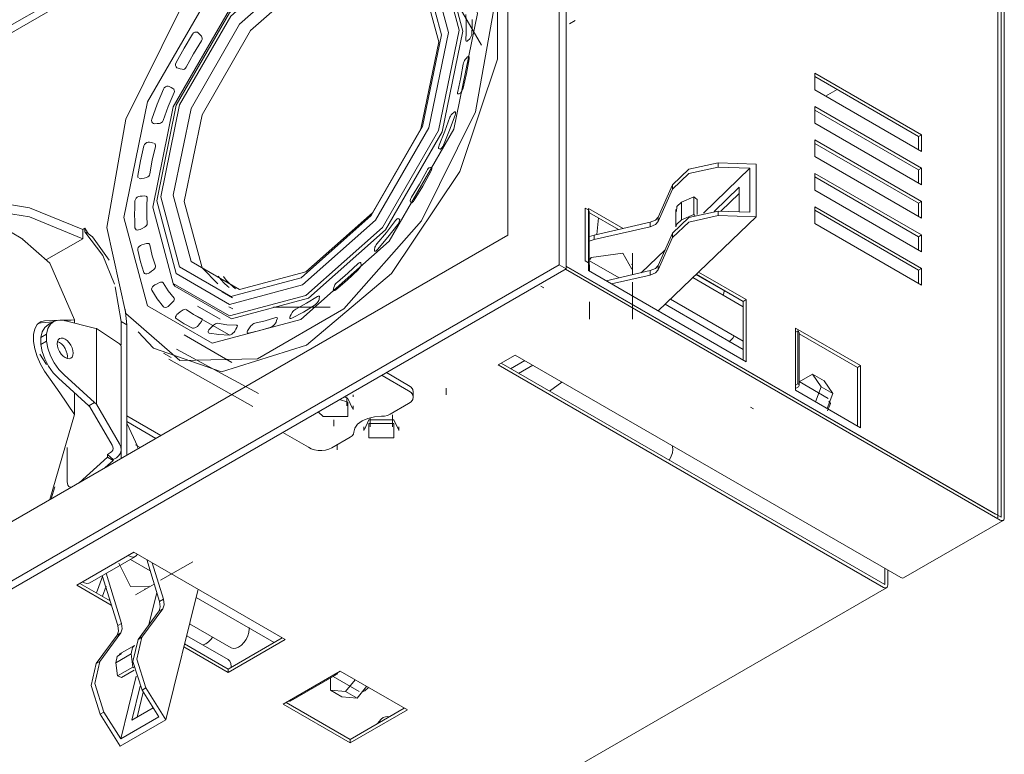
# Model space of a CAD drawing. Header units: millimetres. Extents: x -6861 to -4752, y -1287 to 6892.
# Tile 9 of 12: x -5496 to -5313, y -1169 to -1033. Entities that reach past the tile are written whole.
import ezdxf

# ---------------------------------------------------------------- set-up
doc = ezdxf.new("R2010")
doc.units = ezdxf.units.MM
doc.layers.add('E-LITE-EQPM', color=7, linetype='Continuous', lineweight=20)

# ---------------------------------------------------------------- blocks, each defined once
blk = doc.blocks.new('MINI COLIN-3 - 00-656166-00 Isometrico PDF')
at = {"layer": 'E-LITE-EQPM', "color": 253, "lineweight": 9, "true_color": 0xaaaaaa}
for p, q in [((-6818.92, -1078.55), (-6818.92, -964.24)), ((-6817.64, -964.97), (-6817.64, -1079.28)), ((-7101.9, -1138.64), (-6828.46, -980.77)), ((-6828.46, -980.77), (-6828.46, -1073.03)), ((-6857.91, -999.24), (-7100.63, -1139.37)), ((-6833.33, -1037.76), (-6838.62, -1028.65)), ((-6737.54, -1125.46), (-6737.54, -1028.29)), ((-6736.89, -1028.37), (-6736.89, -1078.08)), ((-6736.32, -1078.63), (-6736.32, -1028.95)), ((-6815.96, -1033.18), (-6817.02, -1033.8)), ((-6751.7, -1054.36), (-6771.5, -1042.93)), ((-6771.5, -1042.93), (-6771.5, -1046.03)), ((-6771.5, -1043.58), (-6752.27, -1054.69)), ((-6771.5, -1046.03), (-6751.7, -1057.46)), ((-6767.36, -1045.97), (-6769.49, -1047.19)), ((-6751.7, -1060.57), (-6771.5, -1049.13)), ((-6771.5, -1049.13), (-6771.5, -1052.24)), ((-6771.5, -1049.79), (-6752.27, -1060.89)), ((-6771.5, -1052.24), (-6751.7, -1063.67)), ((-6751.7, -1066.77), (-6771.5, -1055.34)), ((-6771.5, -1055.34), (-6771.5, -1058.44)), ((-6771.5, -1055.99), (-6752.27, -1067.1)), ((-6752.27, -1054.69), (-6751.7, -1054.36)), ((-6752.27, -1054.69), (-6752.27, -1057.14)), ((-6751.7, -1057.46), (-6751.7, -1054.36)), ((-6789.39, -1060.4), (-6789.39, -1059.59)), ((-6782.39, -1059.81), (-6789.39, -1059.59)), ((-6771.5, -1058.44), (-6751.7, -1069.87)), ((-6783.52, -1060.59), (-6792.17, -1068.91)), ((-6783.52, -1060.59), (-6789.39, -1060.4)), ((-6783.52, -1068.76), (-6783.52, -1060.59)), ((-6782.39, -1059.81), (-6782.39, -1069.61)), ((-6751.7, -1072.98), (-6771.5, -1061.55)), ((-6771.5, -1061.55), (-6771.5, -1064.65)), ((-6752.27, -1060.89), (-6751.7, -1060.57)), ((-6752.27, -1060.89), (-6752.27, -1063.34)), ((-6751.7, -1063.67), (-6751.7, -1060.57)), ((-6918.47, -1073.74), (-6936.73, -1062.91)), ((-6771.5, -1062.2), (-6752.27, -1073.3)), ((-6797.91, -1063.64), (-6800.54, -1069.65)), ((-6797.91, -1064.45), (-6800.54, -1070.46)), ((-6797.91, -1064.45), (-6797.91, -1063.64)), ((-6790.19, -1068.63), (-6785.5, -1064.13)), ((-6785.5, -1064.13), (-6785.5, -1068.69)), ((-6771.5, -1064.65), (-6751.7, -1076.08)), ((-6895.87, -1065.73), (-6895.66, -1065.75)), ((-6796.21, -1066.91), (-6793.94, -1065.92)), ((-6796.21, -1066.91), (-6796.21, -1070.18)), ((-6793.94, -1065.92), (-6793.3, -1066.41)), ((-6793.94, -1065.92), (-6793.94, -1069.19)), ((-6793.3, -1066.41), (-6793.3, -1069.17)), ((-6785.5, -1065.25), (-6788.94, -1068.56)), ((-6752.27, -1067.1), (-6751.7, -1066.77)), ((-6751.7, -1069.87), (-6751.7, -1066.77)), ((-6814.08, -1077.8), (-6814.08, -1068)), ((-6814.08, -1068), (-6813.51, -1068.33)), ((-6813.51, -1068.07), (-6813.51, -1079.6)), ((-6807.08, -1071.79), (-6813.51, -1068.07)), ((-6813.51, -1078.13), (-6813.51, -1068.33)), ((-6813.33, -1078.45), (-6813.33, -1068.66)), ((-6797.26, -1068.23), (-6797.26, -1071.49)), ((-6789.39, -1068.57), (-6783.52, -1068.76)), ((-6789.39, -1069.38), (-6789.39, -1068.57)), ((-6751.7, -1079.18), (-6771.5, -1067.75)), ((-6771.5, -1067.75), (-6771.5, -1070.85)), ((-6771.5, -1068.4), (-6752.27, -1079.51)), ((-6752.27, -1067.1), (-6752.27, -1069.55)), ((-6813.27, -1068.86), (-6807.89, -1071.97)), ((-6802.01, -1070.62), (-6812.41, -1073.01)), ((-6811.63, -1069.79), (-6811.94, -1072.92)), ((-6802.01, -1071.44), (-6802.01, -1070.62)), ((-6800.56, -1087.07), (-6782.39, -1069.61)), ((-6800.54, -1070.46), (-6800.54, -1069.65)), ((-6793.94, -1069.19), (-6796.21, -1070.18)), ((-6793.74, -1069.34), (-6793.94, -1069.19)), ((-6782.39, -1069.61), (-6789.39, -1069.38)), ((-6907.32, -1071.94), (-6906.92, -1071.71)), ((-6907.32, -1071.94), (-6907.32, -1073.67)), ((-6906.92, -1071.71), (-6906.35, -1072.71)), ((-6906.92, -1072.37), (-6906.92, -1071.71)), ((-6906.35, -1072.71), (-6906.92, -1072.37)), ((-6802.01, -1071.44), (-6812.41, -1073.83)), ((-6771.5, -1070.85), (-6751.7, -1082.28)), ((-6828.46, -1073.03), (-7101.9, -1230.9)), ((-6907.32, -1073.67), (-6914.06, -1077.56)), ((-6905.51, -1073.34), (-6902.4, -1077.65)), ((-6812.41, -1073.83), (-6813.34, -1074.13)), ((-6812.41, -1073.01), (-6813.3, -1073.28)), ((-6812.41, -1073.83), (-6812.41, -1073.01)), ((-6800.54, -1078.63), (-6797.91, -1072.62)), ((-6797.91, -1073.43), (-6800.54, -1079.45)), ((-6797.91, -1073.43), (-6797.91, -1072.62)), ((-6752.27, -1073.3), (-6751.7, -1072.98)), ((-6752.27, -1073.3), (-6752.27, -1075.75)), ((-6751.7, -1076.08), (-6751.7, -1072.98)), ((-6799.26, -1075.72), (-6803.71, -1079.99)), ((-6813.51, -1078.13), (-6814.08, -1077.8)), ((-6807.79, -1080.93), (-6813.27, -1077.77)), ((-6807.13, -1076.33), (-6805.42, -1079.32)), ((-6805.31, -1080.36), (-6805.31, -1076.37)), ((-7111.45, -1247.44), (-6818.92, -1078.55)), ((-6817.64, -1079.28), (-7110.17, -1248.17)), ((-6817.64, -1079.28), (-6818.92, -1078.55)), ((-6817.75, -1079.34), (-6737.1, -1125.9)), ((-6736.89, -1125.37), (-6817.64, -1078.75)), ((-6738, -1124.82), (-6817.64, -1078.83)), ((-6813.51, -1079.6), (-6784.23, -1096.5)), ((-6813.32, -1078.53), (-6813.32, -1079.7)), ((-6810.23, -1081.49), (-6802.01, -1079.6)), ((-6805.42, -1078.51), (-6805.37, -1078.35)), ((-6802.01, -1080.42), (-6802.01, -1079.6)), ((-6800.54, -1079.45), (-6800.54, -1078.63)), ((-6752.27, -1079.51), (-6751.7, -1079.18)), ((-6752.27, -1079.51), (-6752.27, -1081.96)), ((-6751.7, -1082.28), (-6751.7, -1079.18)), ((-6736.89, -1078.08), (-6736.89, -1125.37)), ((-6736.32, -1125.45), (-6736.32, -1078.63)), ((-6802.01, -1080.42), (-6809.22, -1082.07)), ((-6784.8, -1086.29), (-6794.14, -1080.9)), ((-6793.54, -1080.33), (-6787.22, -1083.98)), ((-6793.5, -1080.28), (-6784.8, -1085.3)), ((-6784.23, -1084.98), (-6793.07, -1079.87)), ((-6900.23, -1089.03), (-6901.29, -1082.59)), ((-6822.32, -1082.48), (-6821.76, -1082.81)), ((-6805.31, -1088.62), (-6805.31, -1081.74)), ((-6881.46, -1083.56), (-6879.56, -1084.66)), ((-6798.28, -1084.88), (-6784.8, -1092.67)), ((-6786.94, -1084.08), (-6787.23, -1083.97)), ((-6784.23, -1084.98), (-6784.8, -1085.3)), ((-6784.23, -1096.5), (-6784.23, -1084.98)), ((-6899.49, -1086.76), (-6899.17, -1089.65)), ((-6892.29, -1086.37), (-6892.35, -1086.33)), ((-6888.15, -1086.81), (-6888.12, -1086.83)), ((-6886.01, -1086.19), (-6881.84, -1088.6)), ((-6880.21, -1086.3), (-6879.5, -1086.71)), ((-6871.94, -1086.37), (-6861.39, -1086.39)), ((-6813.32, -1085.4), (-6813.32, -1088.62)), ((-6784.8, -1094.21), (-6799.28, -1085.84)), ((-6784.8, -1085.3), (-6784.8, -1096.17)), ((-6908.87, -1088.73), (-6910.8, -1088.9)), ((-6905.15, -1090.27), (-6910.8, -1088.87)), ((-6908.87, -1088.73), (-6908.87, -1089.35)), ((-6886.75, -1087.73), (-6880.18, -1091.52)), ((-6871.5, -1088.31), (-6871.35, -1088.28)), ((-6915.05, -1089.28), (-6915.65, -1089.41)), ((-6912.76, -1089.08), (-6915.05, -1089.28)), ((-6912.76, -1089.07), (-6913.82, -1089.68)), ((-6904.79, -1090.36), (-6905.15, -1090.27)), ((-6900.5, -1093.2), (-6904.79, -1090.36)), ((-6904.79, -1090.36), (-6904.79, -1104.41)), ((-6900.23, -1093.45), (-6900.23, -1089.03)), ((-6899.17, -1089.65), (-6900.23, -1089.03)), ((-6899.17, -1089.65), (-6899.17, -1113.86)), ((-6775.04, -1090.28), (-6775.04, -1101.81)), ((-6763.02, -1097.22), (-6775.04, -1090.28)), ((-6914.06, -1091.38), (-6915.12, -1091.99)), ((-6915.12, -1091.99), (-6915.12, -1093.3)), ((-6914.06, -1091.38), (-6914.06, -1092.69)), ((-6888.51, -1091.53), (-6879.67, -1096.64)), ((-6775.04, -1091.03), (-6774.62, -1090.79)), ((-6775.04, -1090.94), (-6774.96, -1090.98)), ((-6774.62, -1100.59), (-6774.62, -1090.79)), ((-6774.42, -1100.91), (-6774.42, -1091.11)), ((-6774.42, -1091.3), (-6763.59, -1097.55)), ((-6915.12, -1093.3), (-6914.06, -1092.69)), ((-6911.66, -1092.93), (-6912.04, -1092.77)), ((-6900.18, -1112.82), (-6900.18, -1093.7)), ((-6889.96, -1094.2), (-6874.72, -1102.43)), ((-6914.03, -1097.02), (-6915.28, -1095.13)), ((-6892.34, -1094.89), (-6890.92, -1095.71)), ((-6891.33, -1096.05), (-6875.77, -1104.79)), ((-6830.26, -1097.1), (-6827.08, -1095.26)), ((-6827.08, -1095.26), (-6755.55, -1136.56)), ((-6758.73, -1138.39), (-6830.26, -1097.1)), ((-6829.7, -1096.77), (-6758.52, -1137.86)), ((-6827.96, -1097.81), (-6825.32, -1096.28)), ((-6823.82, -1097.15), (-6826.45, -1098.67)), ((-6763.02, -1097.22), (-6763.59, -1097.55)), ((-6763.59, -1097.55), (-6763.59, -1108.42)), ((-6763.02, -1108.75), (-6763.02, -1097.22)), ((-6906.21, -1104.69), (-6911.86, -1099.57)), ((-6910.8, -1098.96), (-6905.15, -1104.08)), ((-6846.87, -1101.88), (-6851.8, -1099.04)), ((-6850.98, -1098.53), (-6846.87, -1100.9)), ((-6771.92, -1098.83), (-6774.42, -1100.27)), ((-6770.29, -1101.15), (-6771.92, -1098.83)), ((-6769.78, -1100.06), (-6771.92, -1098.83)), ((-6839.88, -1102.64), (-6839.88, -1101.41)), ((-6818.4, -1100.31), (-6820.74, -1101.99)), ((-6774.62, -1100.59), (-6775.04, -1100.83)), ((-6775.04, -1101.48), (-6774.66, -1101.26)), ((-6769, -1103.33), (-6774.42, -1100.2)), ((-6771.36, -1103.93), (-6770.29, -1101.15)), ((-6768.14, -1102.39), (-6770.29, -1101.15)), ((-6769.78, -1100.06), (-6768.14, -1102.39)), ((-6908.87, -1102.28), (-6908.87, -1106.33)), ((-6858.35, -1104.67), (-6858.35, -1103.04)), ((-6857.17, -1103.04), (-6857.17, -1102.66)), ((-6846.01, -1103.08), (-6846.01, -1102.1)), ((-6775.04, -1101.81), (-6763.02, -1108.75)), ((-6768.14, -1102.39), (-6769.22, -1105.17)), ((-6906.21, -1104.69), (-6905.15, -1104.08)), ((-6906.03, -1104.86), (-6906.21, -1104.69)), ((-6901.87, -1111.97), (-6906.03, -1104.86)), ((-6905.15, -1104.08), (-6904.79, -1104.41)), ((-6904.79, -1104.41), (-6900.5, -1111.74)), ((-6857.17, -1105.37), (-6857.17, -1104.67)), ((-6850.29, -1106.26), (-6846.87, -1104.28)), ((-6783.43, -1104.94), (-6782.86, -1105.27)), ((-6769.14, -1105.64), (-6768.58, -1104.26)), ((-6768.58, -1104.26), (-6768.88, -1103.82)), ((-6913.43, -1122.07), (-6908.86, -1106.32)), ((-6892.86, -1110.22), (-6899.17, -1106.58)), ((-6854, -1106.93), (-6854, -1108.61)), ((-6849.83, -1108.61), (-6849.83, -1106.38)), ((-6893.76, -1110.73), (-6899.17, -1107.61)), ((-6899.12, -1108.03), (-6897.19, -1112.21)), ((-6860.77, -1107.27), (-6860.77, -1108.5)), ((-6855.18, -1108.61), (-6855.18, -1109.3)), ((-6855.07, -1109.09), (-6854.22, -1107.27)), ((-6848.65, -1109.3), (-6848.65, -1108.61)), ((-6870.21, -1109.63), (-6865.45, -1112.38)), ((-6861.1, -1112.5), (-6857.68, -1110.53)), ((-6910.22, -1112.46), (-6910.22, -1118.78)), ((-6896.7, -1112.43), (-6897.53, -1111.95)), ((-6897.03, -1112.62), (-6897.22, -1112.24)), ((-6860.12, -1111.93), (-6860.12, -1112.88)), ((-6908.02, -1118.97), (-6902.77, -1114.24)), ((-6902.77, -1113.7), (-6902.19, -1113.36)), ((-6902.77, -1114.24), (-6902.77, -1113.7)), ((-6902.77, -1113.7), (-6901.71, -1114.68)), ((-6901.71, -1114.85), (-6902.77, -1114.24)), ((-6901.09, -1114.32), (-6901.71, -1114.68)), ((-6900.23, -1114.47), (-6900.23, -1112.92)), ((-6901.71, -1114.85), (-6903.18, -1116.17)), ((-6901.71, -1114.68), (-6901.71, -1114.85)), ((-6912.53, -1119.75), (-6913.2, -1121.98)), ((-6909.81, -1119.71), (-6909.55, -1119.85)), ((-6755, -1136.61), (-6736.55, -1125.96)), ((-6908.46, -1137.97), (-6897.85, -1131.85)), ((-6907.4, -1137.36), (-6898.91, -1132.46)), ((-6906.03, -1137.54), (-6897.55, -1132.64)), ((-6898.09, -1132.01), (-6897.88, -1131.9)), ((-6897.85, -1131.85), (-6869.75, -1148.08)), ((-6898.47, -1138.21), (-6900.61, -1133.88)), ((-6898.49, -1133.22), (-6894.82, -1135.34)), ((-6893.08, -1141.01), (-6895.47, -1133.23)), ((-6894.45, -1133.81), (-6892.37, -1140.6)), ((-6892.88, -1137.08), (-6886.92, -1133.64)), ((-6904.75, -1139.39), (-6903.65, -1136.37)), ((-6903.72, -1136.18), (-6900.85, -1145.5)), ((-6903.01, -1135.77), (-6900.15, -1145.1)), ((-6758.52, -1137.86), (-6758.52, -1134.84)), ((-6757.95, -1135.17), (-6757.95, -1137.94)), ((-6902.03, -1141.69), (-6908.46, -1137.97)), ((-6907.89, -1137.65), (-6902.27, -1140.89)), ((-6903.01, -1138.18), (-6903.69, -1140)), ((-6895.02, -1138.2), (-6898.47, -1138.21)), ((-6897.53, -1139.77), (-6894.07, -1137.77)), ((-6993.3, -1274.19), (-6758.18, -1138.45)), ((-6895.81, -1138.7), (-6895.73, -1138.61)), ((-6893.59, -1139.34), (-6895.07, -1145.33)), ((-6891.92, -1163), (-6885.94, -1138.73)), ((-6902.31, -1140.66), (-6902.4, -1140.82)), ((-6893.08, -1141.01), (-6892.37, -1140.6)), ((-6886.26, -1140.28), (-6871.82, -1148.62)), ((-6897.07, -1148.06), (-6893.18, -1142.77)), ((-6892.48, -1142.36), (-6896.37, -1147.65)), ((-6893.18, -1142.77), (-6892.48, -1142.36)), ((-6900.85, -1145.5), (-6900.15, -1145.1)), ((-6887.52, -1145.14), (-6879.77, -1149.62)), ((-6900.96, -1147.26), (-6904.85, -1152.55)), ((-6900.25, -1146.86), (-6904.15, -1152.14)), ((-6900.96, -1147.26), (-6900.25, -1146.86)), ((-6880.36, -1151.78), (-6888.02, -1147.36)), ((-6897.73, -1149.18), (-6900.55, -1150.81)), ((-6897.07, -1148.06), (-6896.37, -1147.65)), ((-6888.44, -1148.88), (-6880.35, -1153.55)), ((-6880.35, -1153.55), (-6870.31, -1147.75)), ((-6869.75, -1148.08), (-6880.35, -1154.2)), ((-6898.34, -1150.74), (-6901.17, -1152.38)), ((-6898.34, -1150.74), (-6898.06, -1153.21)), ((-6880.35, -1154.2), (-6888.58, -1149.45)), ((-6904.85, -1152.55), (-6904.15, -1152.14)), ((-6900.89, -1154.84), (-6901.17, -1152.38)), ((-6898.06, -1153.21), (-6900.89, -1154.84)), ((-6897.76, -1153.77), (-6900.14, -1155.15)), ((-6898.06, -1153.21), (-6897.83, -1153.3)), ((-6880.35, -1153.55), (-6880.35, -1154.2)), ((-6870.17, -1160.08), (-6859.56, -1153.96)), ((-6869.11, -1159.47), (-6860.62, -1154.57)), ((-6868.72, -1159.48), (-6860.24, -1154.58)), ((-6859.56, -1153.96), (-6847.1, -1161.15)), ((-6900.14, -1155.15), (-6900.89, -1154.84)), ((-6897.42, -1154.87), (-6900.29, -1166.53)), ((-6861.38, -1155.24), (-6861.38, -1157.46)), ((-6860.86, -1154.94), (-6856.02, -1157.73)), ((-6858.56, -1157.71), (-6856.81, -1155.54)), ((-6898.22, -1163.04), (-6896.67, -1156.73)), ((-6896.1, -1157.82), (-6897.25, -1162.48)), ((-6896.32, -1157.46), (-6895.62, -1157.05)), ((-6893.22, -1162.44), (-6896.32, -1157.46)), ((-6895.62, -1157.05), (-6891.92, -1163)), ((-6861.38, -1157.46), (-6858.56, -1157.71)), ((-6861.38, -1157.46), (-6859.24, -1158.69)), ((-6858.56, -1157.71), (-6856.41, -1158.95)), ((-6854.67, -1156.78), (-6856.41, -1158.95)), ((-6855.47, -1157.81), (-6855, -1157.63)), ((-6855, -1157.63), (-6854.29, -1157)), ((-6857.71, -1167.28), (-6870.17, -1160.08)), ((-6869.6, -1159.75), (-6857.71, -1166.62)), ((-6856.41, -1158.95), (-6859.24, -1158.69)), ((-6904.1, -1161.95), (-6903.39, -1161.54)), ((-6904.1, -1161.95), (-6900.41, -1167.89)), ((-6903.39, -1161.54), (-6900.29, -1166.53)), ((-6894.27, -1160.76), (-6898.22, -1163.04)), ((-6857.71, -1166.62), (-6847.67, -1160.82)), ((-6847.1, -1161.15), (-6857.71, -1167.28)), ((-6891.92, -1163), (-6900.41, -1167.89)), ((-6900.29, -1166.53), (-6893.22, -1162.44)), ((-6857.71, -1166.62), (-6857.71, -1167.28))]:
    blk.add_line(p, q, dxfattribs=at)
for points in [[(-6847.22, -1004.63, 0), (-6837.38, -1008.86, 0), (-6830.37, -1021.64, 0), (-6830.37, -1040.32, 0), (-6837.38, -1061.2, 0), (-6850.03, -1080.14, 0), (-6865.8, -1093.41, 0)], [(-6830.89, -1030.03, 0), (-6834.46, -1014.06, 0), (-6844.45, -1005.36, 0), (-6858.88, -1005.67, 0), (-6874.89, -1014.92, 0), (-6889.33, -1031.27, 0), (-6899.31, -1051.5, 0), (-6902.88, -1071.59, 0)], [(-6899.68, -1069.75, 0), (-6895.29, -1048.27, 0), (-6883.29, -1027.48, 0), (-6866.89, -1012.94, 0), (-6850.49, -1008.54, 0), (-6838.48, -1015.47, 0), (-6834.09, -1031.87, 0)], [(-6894.34, -1067.79, 0), (-6890.53, -1049.18, 0), (-6880.12, -1031.15, 0), (-6865.91, -1018.55, 0), (-6851.69, -1014.74, 0), (-6841.29, -1020.75, 0), (-6837.48, -1034.96, 0)], [(-6851.68, -1014.72, 0), (-6851.14, -1014.76, 0), (-6840.66, -1020.8, 0), (-6836.83, -1035.12, 0)], [(-6893.61, -1066.63, 0), (-6889.98, -1048.91, 0), (-6880.08, -1031.76, 0), (-6866.54, -1019.76, 0), (-6853.01, -1016.13, 0), (-6843.11, -1021.85, 0), (-6839.48, -1035.38, 0)], [(-6892.86, -1065.88, 0), (-6889.37, -1048.83, 0), (-6879.84, -1032.33, 0), (-6866.82, -1020.78, 0), (-6853.8, -1017.29, 0), (-6844.27, -1022.79, 0), (-6840.78, -1035.81, 0)], [(-6890.54, -1065.59, 0), (-6887.24, -1049.47, 0), (-6878.22, -1033.85, 0), (-6865.91, -1022.93, 0), (-6853.59, -1019.63, 0), (-6844.58, -1024.84, 0), (-6841.28, -1037.15, 0)], [(-6888.49, -1066.78, 0), (-6885.19, -1050.65, 0), (-6876.18, -1035.04, 0), (-6863.86, -1024.12, 0), (-6851.55, -1020.82, 0), (-6847.55, -1021.89, 0)], [(-6902.88, -1071.59, 0), (-6899.31, -1087.56, 0), (-6889.33, -1096.26, 0), (-6874.89, -1095.95, 0), (-6858.88, -1086.7, 0), (-6844.45, -1070.35, 0), (-6834.46, -1050.12, 0), (-6830.89, -1030.03, 0)], [(-6834.09, -1031.87, 0), (-6838.48, -1053.35, 0), (-6850.49, -1074.14, 0), (-6866.89, -1088.68, 0), (-6883.29, -1093.08, 0), (-6895.29, -1086.15, 0), (-6899.68, -1069.75, 0)], [(-6836.16, -1034.33, 0), (-6836.18, -1033.18, 0), (-6836.23, -1032.05, 0)], [(-6835.05, -1033.01, 0), (-6835.07, -1034.27, 0), (-6835.12, -1035.55, 0)], [(-6837.48, -1034.96, 0), (-6841.29, -1053.57, 0), (-6851.69, -1071.6, 0), (-6865.91, -1084.2, 0), (-6880.12, -1088.01, 0), (-6890.53, -1082, 0), (-6894.34, -1067.79, 0)], [(-6839.48, -1035.38, 0), (-6843.11, -1053.1, 0), (-6853.01, -1070.26, 0), (-6866.54, -1082.26, 0), (-6880.08, -1085.88, 0), (-6889.98, -1080.16, 0), (-6893.61, -1066.63, 0)], [(-6840.78, -1035.81, 0), (-6844.27, -1052.86, 0), (-6853.8, -1069.37, 0), (-6866.82, -1080.92, 0), (-6879.84, -1084.41, 0), (-6889.37, -1078.9, 0), (-6892.86, -1065.88, 0)], [(-6836.83, -1035.12, 0), (-6840.66, -1053.85, 0), (-6851.14, -1072, 0), (-6865.45, -1084.69, 0), (-6879.76, -1088.52, 0), (-6890.23, -1082.48, 0), (-6890.53, -1082.04, 0)], [(-6890.01, -1040.99, 0), (-6888.53, -1038.31, 0), (-6886.95, -1035.69, 0)], [(-6886.95, -1035.69, 0), (-6886.77, -1035.48, 0), (-6886.53, -1035.34, 0), (-6886.28, -1035.3, 0), (-6886.05, -1035.35, 0), (-6885.86, -1035.49, 0)], [(-6885.86, -1035.49, 0), (-6885.59, -1035.77, 0), (-6885.32, -1036.05, 0)], [(-6836.23, -1036.69, 0), (-6836.18, -1035.5, 0), (-6836.16, -1034.33, 0)], [(-6835.12, -1035.55, 0), (-6835.16, -1035.82, 0), (-6835.24, -1036.09, 0), (-6835.35, -1036.35, 0), (-6835.48, -1036.55, 0), (-6835.6, -1036.69, 0)], [(-6841.28, -1037.15, 0), (-6844.58, -1053.28, 0), (-6853.59, -1068.89, 0), (-6865.91, -1079.81, 0), (-6878.22, -1083.11, 0), (-6887.24, -1077.91, 0), (-6890.54, -1065.59, 0)], [(-6885.28, -1036.91, 0), (-6886.75, -1039.34, 0), (-6888.12, -1041.83, 0)], [(-6885.32, -1036.05, 0), (-6885.21, -1036.23, 0), (-6885.16, -1036.44, 0), (-6885.18, -1036.68, 0), (-6885.28, -1036.91, 0)], [(-6836, -1036.99, 0), (-6836.1, -1037.03, 0), (-6836.18, -1036.99, 0), (-6836.22, -1036.88, 0), (-6836.23, -1036.69, 0)], [(-6835.6, -1036.69, 0), (-6835.8, -1036.84, 0), (-6836, -1036.99, 0)], [(-6889.64, -1042.04, 0), (-6889.86, -1041.94, 0), (-6890.02, -1041.77, 0), (-6890.1, -1041.53, 0), (-6890.1, -1041.26, 0), (-6890.01, -1040.99, 0)], [(-6837.76, -1046.33, 0), (-6837.17, -1043.77, 0), (-6836.72, -1041.24, 0)], [(-6835.63, -1040.28, 0), (-6836.12, -1042.99, 0), (-6836.75, -1045.75, 0)], [(-6836.72, -1041.24, 0), (-6836.67, -1041.01, 0), (-6836.58, -1040.78, 0), (-6836.48, -1040.58, 0), (-6836.37, -1040.43, 0)], [(-6836.37, -1040.43, 0), (-6836.16, -1040.19, 0), (-6835.95, -1039.94, 0)], [(-6835.95, -1039.94, 0), (-6835.83, -1039.84, 0), (-6835.72, -1039.82, 0), (-6835.65, -1039.89, 0), (-6835.62, -1040.05, 0), (-6835.63, -1040.28, 0)], [(-6888.88, -1042.22, 0), (-6889.26, -1042.13, 0), (-6889.64, -1042.04, 0)], [(-6888.12, -1041.83, 0), (-6888.27, -1042.03, 0), (-6888.46, -1042.17, 0), (-6888.67, -1042.23, 0), (-6888.88, -1042.22, 0)], [(-6894.53, -1051.47, 0), (-6893.51, -1048.68, 0), (-6892.37, -1045.9, 0)], [(-6890.39, -1046.56, 0), (-6891.46, -1049.15, 0), (-6892.41, -1051.75, 0)], [(-6892.37, -1045.9, 0), (-6892.21, -1045.66, 0), (-6892, -1045.47, 0), (-6891.75, -1045.37, 0), (-6891.49, -1045.35, 0), (-6891.27, -1045.42, 0)], [(-6891.27, -1045.42, 0), (-6890.93, -1045.61, 0), (-6890.6, -1045.8, 0)], [(-6890.6, -1045.8, 0), (-6890.45, -1045.93, 0), (-6890.35, -1046.11, 0), (-6890.33, -1046.33, 0), (-6890.39, -1046.56, 0)], [(-6837.67, -1046.8, 0), (-6837.75, -1046.78, 0), (-6837.79, -1046.7, 0), (-6837.8, -1046.54, 0), (-6837.76, -1046.33, 0)], [(-6837.34, -1046.71, 0), (-6837.51, -1046.75, 0), (-6837.67, -1046.8, 0)], [(-6836.75, -1045.75, 0), (-6836.84, -1046.02, 0), (-6836.96, -1046.28, 0), (-6837.09, -1046.49, 0), (-6837.22, -1046.64, 0), (-6837.34, -1046.71, 0)], [(-6839.19, -1051.13, 0), (-6839.09, -1050.91, 0), (-6838.98, -1050.7, 0), (-6838.86, -1050.53, 0), (-6838.75, -1050.43, 0)], [(-6838.75, -1050.43, 0), (-6838.56, -1050.29, 0), (-6838.36, -1050.15, 0)], [(-6838.36, -1050.15, 0), (-6838.25, -1050.11, 0), (-6838.18, -1050.15, 0), (-6838.15, -1050.28, 0), (-6838.16, -1050.48, 0), (-6838.23, -1050.73, 0)], [(-6893.94, -1052.32, 0), (-6894.18, -1052.28, 0), (-6894.38, -1052.17, 0), (-6894.52, -1051.98, 0), (-6894.57, -1051.74, 0), (-6894.53, -1051.47, 0)], [(-6893.12, -1052.29, 0), (-6893.53, -1052.3, 0), (-6893.94, -1052.32, 0)], [(-6892.41, -1051.75, 0), (-6892.52, -1051.96, 0), (-6892.69, -1052.13, 0), (-6892.9, -1052.25, 0), (-6893.12, -1052.29, 0)], [(-6841.2, -1056.32, 0), (-6840.13, -1053.73, 0), (-6839.19, -1051.13, 0)], [(-6838.23, -1050.73, 0), (-6839.25, -1053.53, 0), (-6840.39, -1056.31, 0)], [(-6896.01, -1056.46, 0), (-6895.9, -1056.2, 0), (-6895.71, -1055.98, 0), (-6895.47, -1055.83, 0), (-6895.21, -1055.75, 0), (-6894.97, -1055.76, 0)], [(-6894.97, -1055.76, 0), (-6894.58, -1055.84, 0), (-6894.2, -1055.92, 0)], [(-6894.04, -1055.98, 0), (-6894.01, -1056, 0), (-6893.88, -1056.14, 0), (-6893.82, -1056.33, 0), (-6893.83, -1056.55, 0)], [(-6897.13, -1061.93, 0), (-6896.64, -1059.21, 0), (-6896.01, -1056.46, 0)], [(-6893.83, -1056.55, 0), (-6894.42, -1059.11, 0), (-6894.87, -1061.64, 0)], [(-6841.27, -1056.92, 0), (-6841.32, -1056.85, 0), (-6841.32, -1056.72, 0), (-6841.28, -1056.54, 0), (-6841.2, -1056.32, 0)], [(-6841.03, -1057.04, 0), (-6841.15, -1056.98, 0), (-6841.27, -1056.92, 0)], [(-6840.39, -1056.31, 0), (-6840.52, -1056.56, 0), (-6840.67, -1056.79, 0), (-6840.81, -1056.95, 0), (-6840.94, -1057.04, 0), (-6841.03, -1057.04, 0)], [(-6789.39, -1059.59, 0), (-6794.84, -1060.77, 0), (-6797.91, -1063.64, 0)], [(-6846.31, -1065.97, 0), (-6844.84, -1063.54, 0), (-6843.47, -1061.05, 0)], [(-6842.75, -1061.21, 0), (-6844.23, -1063.89, 0), (-6845.81, -1066.51, 0)], [(-6843.47, -1061.05, 0), (-6843.34, -1060.84, 0), (-6843.21, -1060.66, 0), (-6843.09, -1060.54, 0), (-6842.99, -1060.49, 0)], [(-6842.99, -1060.49, 0), (-6842.82, -1060.46, 0), (-6842.66, -1060.43, 0)], [(-6842.6, -1060.44, 0), (-6842.58, -1060.45, 0), (-6842.55, -1060.55, 0), (-6842.56, -1060.73, 0), (-6842.63, -1060.96, 0), (-6842.75, -1061.21, 0)], [(-6789.39, -1060.4, 0), (-6794.84, -1061.59, 0), (-6797.91, -1064.45, 0)], [(-6897.02, -1062.37, 0), (-6897.12, -1062.17, 0), (-6897.13, -1061.93, 0)], [(-6896.35, -1062.52, 0), (-6896.61, -1062.55, 0), (-6896.84, -1062.5, 0), (-6896.89, -1062.48, 0)], [(-6895.5, -1062.29, 0), (-6895.93, -1062.41, 0), (-6896.35, -1062.52, 0)], [(-6894.87, -1061.64, 0), (-6894.95, -1061.85, 0), (-6895.09, -1062.05, 0), (-6895.28, -1062.2, 0), (-6895.5, -1062.29, 0)], [(-6930.59, -1066.52, 0), (-6926.57, -1066.37, 0), (-6917.19, -1067.91, 0), (-6907.32, -1071.94, 0)], [(-6897.71, -1069.19, 0), (-6897.69, -1067.93, 0), (-6897.64, -1066.65, 0)], [(-6897.64, -1066.65, 0), (-6897.57, -1066.4, 0), (-6897.42, -1066.16, 0), (-6897.21, -1065.97, 0), (-6896.96, -1065.84, 0), (-6896.7, -1065.78, 0)], [(-6896.7, -1065.78, 0), (-6896.28, -1065.76, 0), (-6895.87, -1065.73, 0)], [(-6895.56, -1065.8, 0), (-6895.5, -1065.84, 0), (-6895.39, -1065.99, 0), (-6895.36, -1066.19, 0)], [(-6895.36, -1066.19, 0), (-6895.41, -1067.38, 0), (-6895.43, -1068.55, 0)], [(-6882.27, -1082.02, 0), (-6885.19, -1079.09, 0), (-6888.49, -1066.78, 0)], [(-6846.55, -1066.66, 0), (-6846.56, -1066.55, 0), (-6846.52, -1066.39, 0), (-6846.43, -1066.19, 0), (-6846.31, -1065.97, 0)], [(-6846.44, -1066.98, 0), (-6846.5, -1066.82, 0), (-6846.55, -1066.66, 0)], [(-6845.81, -1066.51, 0), (-6845.97, -1066.74, 0), (-6846.13, -1066.91, 0), (-6846.28, -1067.02, 0), (-6846.38, -1067.04, 0), (-6846.4, -1067.03, 0)], [(-6797.17, -1068.65, 0), (-6797.12, -1067.7, 0), (-6796.21, -1066.91, 0)], [(-6907.32, -1073.67, 0), (-6917.19, -1069.64, 0), (-6926.57, -1068.1, 0), (-6927.9, -1068.09, 0)], [(-6895.43, -1068.55, 0), (-6895.41, -1069.7, 0), (-6895.36, -1070.83, 0)], [(-6813.51, -1068.33, 0), (-6813.39, -1068.46, 0), (-6813.33, -1068.59, 0), (-6813.33, -1068.66, 0)], [(-6797.91, -1072.62, 0), (-6794.84, -1069.75, 0), (-6789.39, -1068.57, 0)], [(-6897.64, -1071.64, 0), (-6897.69, -1070.43, 0), (-6897.71, -1069.19, 0)], [(-6852.76, -1074.64, 0), (-6850.98, -1072.52, 0), (-6849.27, -1070.3, 0)], [(-6849.27, -1070.3, 0), (-6849.12, -1070.12, 0), (-6848.98, -1070, 0), (-6848.87, -1069.93, 0), (-6848.79, -1069.94, 0)], [(-6848.56, -1070.08, 0), (-6848.52, -1070.16, 0), (-6848.53, -1070.32, 0), (-6848.6, -1070.52, 0), (-6848.72, -1070.76, 0), (-6848.88, -1071.01, 0)], [(-6848.79, -1069.94, 0), (-6848.67, -1070.01, 0), (-6848.56, -1070.08, 0)], [(-6800.54, -1069.65, 0), (-6801.07, -1070.23, 0), (-6802.01, -1070.62, 0)], [(-6800.54, -1070.46, 0), (-6801.07, -1071.05, 0), (-6802.01, -1071.44, 0)], [(-6789.39, -1069.38, 0), (-6794.84, -1070.57, 0), (-6797.91, -1073.43, 0)], [(-6796.21, -1070.18, 0), (-6797.12, -1070.97, 0), (-6797.25, -1071.47, 0)], [(-6901.41, -1082.14, 0), (-6903.6, -1076.78, 0), (-6906.92, -1072.37, 0)], [(-6896.7, -1071.96, 0), (-6896.96, -1072.05, 0), (-6897.21, -1072.06, 0), (-6897.42, -1072, 0), (-6897.57, -1071.85, 0), (-6897.64, -1071.64, 0)], [(-6895.87, -1071.55, 0), (-6896.28, -1071.75, 0), (-6896.7, -1071.96, 0)], [(-6895.36, -1070.83, 0), (-6895.39, -1071.04, 0), (-6895.5, -1071.24, 0), (-6895.66, -1071.42, 0), (-6895.87, -1071.55, 0)], [(-6848.88, -1071.01, 0), (-6850.72, -1073.39, 0), (-6852.62, -1075.66, 0)], [(-6908.86, -1088.72, 0), (-6913.43, -1078.24, 0), (-6918.49, -1073.74, 0)], [(-6906.35, -1072.71, 0), (-6905.93, -1073.02, 0), (-6905.51, -1073.34, 0)], [(-6897.13, -1075.78, 0), (-6897.12, -1075.56, 0), (-6897.02, -1075.32, 0), (-6896.84, -1075.1, 0), (-6896.61, -1074.93, 0), (-6896.35, -1074.82, 0)], [(-6896.01, -1079.96, 0), (-6896.64, -1077.94, 0), (-6897.13, -1075.78, 0)], [(-6896.35, -1074.82, 0), (-6895.93, -1074.69, 0), (-6895.5, -1074.56, 0)], [(-6895.5, -1074.56, 0), (-6895.28, -1074.53, 0), (-6895.09, -1074.56, 0), (-6894.95, -1074.66, 0), (-6894.87, -1074.82, 0)], [(-6894.87, -1074.82, 0), (-6894.42, -1076.82, 0), (-6893.83, -1078.71, 0)], [(-6853.19, -1075.85, 0), (-6853.17, -1075.61, 0), (-6853.15, -1075.36, 0)], [(-6852.62, -1075.66, 0), (-6852.81, -1075.85, 0), (-6852.97, -1075.96, 0), (-6853.1, -1076, 0), (-6853.18, -1075.96, 0), (-6853.19, -1075.85, 0)], [(-6853.15, -1075.36, 0), (-6853.11, -1075.22, 0), (-6853.03, -1075.03, 0), (-6852.91, -1074.83, 0), (-6852.76, -1074.64, 0)], [(-6813.23, -1077.55, 0), (-6812.96, -1077.17, 0), (-6807.13, -1076.33, 0)], [(-6894.2, -1079.43, 0), (-6894.58, -1079.71, 0), (-6894.97, -1079.98, 0)], [(-6893.83, -1078.71, 0), (-6893.82, -1078.88, 0), (-6893.88, -1079.08, 0), (-6894.01, -1079.27, 0), (-6894.2, -1079.43, 0)], [(-6856.2, -1079.44, 0), (-6858.27, -1081.36, 0), (-6860.38, -1083.14, 0)], [(-6860.09, -1081.72, 0), (-6858.13, -1080.06, 0), (-6856.2, -1078.27, 0)], [(-6856.2, -1078.27, 0), (-6856.04, -1078.14, 0), (-6855.9, -1078.06, 0), (-6855.8, -1078.06, 0), (-6855.75, -1078.11, 0)], [(-6855.66, -1078.45, 0), (-6855.66, -1078.58, 0), (-6855.73, -1078.77, 0), (-6855.85, -1079, 0), (-6856.01, -1079.23, 0), (-6856.2, -1079.44, 0)], [(-6855.75, -1078.11, 0), (-6855.71, -1078.28, 0), (-6855.66, -1078.45, 0)], [(-6813.51, -1078.78, 0), (-6813.41, -1078.67, 0), (-6813.34, -1078.53, 0), (-6813.33, -1078.39, 0), (-6813.39, -1078.25, 0), (-6813.51, -1078.13, 0)], [(-6802.01, -1079.6, 0), (-6801.07, -1079.22, 0), (-6800.54, -1078.63, 0)], [(-6800.54, -1079.45, 0), (-6801.07, -1080.03, 0), (-6802.01, -1080.42, 0)], [(-6894.97, -1079.98, 0), (-6895.21, -1080.12, 0), (-6895.47, -1080.2, 0), (-6895.71, -1080.2, 0), (-6895.9, -1080.12, 0), (-6896.01, -1079.96, 0)], [(-6882.21, -1080.62, 0), (-6881.66, -1081.29, 0), (-6881.08, -1081.91, 0), (-6880.46, -1082.49, 0), (-6880.18, -1082.71, 0)], [(-6881.24, -1080.69, 0), (-6880.7, -1081.34, 0), (-6880.12, -1081.96, 0), (-6879.51, -1082.53, 0), (-6878.96, -1082.97, 0)], [(-6894.53, -1083.24, 0), (-6894.57, -1083.05, 0), (-6894.52, -1082.83, 0), (-6894.38, -1082.6, 0), (-6894.18, -1082.4, 0), (-6893.94, -1082.24, 0)], [(-6892.37, -1086.31, 0), (-6893.51, -1084.86, 0), (-6894.53, -1083.24, 0)], [(-6893.94, -1082.24, 0), (-6893.53, -1082.03, 0), (-6893.12, -1081.81, 0)], [(-6893.12, -1081.81, 0), (-6892.9, -1081.73, 0), (-6892.69, -1081.71, 0), (-6892.52, -1081.75, 0), (-6892.41, -1081.86, 0)], [(-6892.41, -1081.86, 0), (-6891.46, -1083.36, 0), (-6890.39, -1084.72, 0)], [(-6860.38, -1083.14, 0), (-6860.57, -1083.27, 0), (-6860.72, -1083.32, 0), (-6860.82, -1083.29, 0), (-6860.86, -1083.19, 0), (-6860.83, -1083.03, 0)], [(-6860.83, -1083.03, 0), (-6860.73, -1082.73, 0), (-6860.62, -1082.43, 0)], [(-6860.62, -1082.43, 0), (-6860.54, -1082.26, 0), (-6860.42, -1082.07, 0), (-6860.26, -1081.88, 0), (-6860.09, -1081.72, 0)], [(-6788.31, -1083.33, 0), (-6788.36, -1083.76, 0), (-6788.47, -1084.16, 0)], [(-6890.39, -1084.72, 0), (-6890.33, -1084.86, 0), (-6890.35, -1085.03, 0), (-6890.45, -1085.22, 0), (-6890.6, -1085.4, 0)], [(-6867.81, -1086.74, 0), (-6865.8, -1085.66, 0), (-6863.78, -1084.42, 0)], [(-6863.48, -1084.96, 0), (-6863.53, -1085.14, 0), (-6863.64, -1085.35, 0), (-6863.81, -1085.57, 0), (-6864.01, -1085.78, 0), (-6864.22, -1085.94, 0)], [(-6863.78, -1084.42, 0), (-6863.62, -1084.33, 0), (-6863.5, -1084.32, 0), (-6863.43, -1084.36, 0), (-6863.42, -1084.47, 0)], [(-6863.42, -1084.47, 0), (-6863.45, -1084.72, 0), (-6863.48, -1084.96, 0)], [(-6891.27, -1086.05, 0), (-6891.49, -1086.23, 0), (-6891.74, -1086.36, 0), (-6891.99, -1086.42, 0), (-6892.21, -1086.41, 0)], [(-6890.6, -1085.4, 0), (-6890.93, -1085.72, 0), (-6891.27, -1086.05, 0)], [(-6889.64, -1087.56, 0), (-6889.26, -1087.27, 0), (-6888.88, -1086.99, 0)], [(-6888.88, -1086.99, 0), (-6888.67, -1086.86, 0), (-6888.46, -1086.79, 0), (-6888.27, -1086.77, 0)], [(-6888.12, -1086.83, 0), (-6886.75, -1087.73, 0), (-6885.28, -1088.47, 0)], [(-6864.22, -1085.94, 0), (-6866.38, -1087.28, 0), (-6868.54, -1088.44, 0)], [(-6868.45, -1087.38, 0), (-6868.33, -1087.19, 0), (-6868.17, -1087.01, 0), (-6867.99, -1086.85, 0), (-6867.81, -1086.74, 0)], [(-6914.4, -1098.25, 0), (-6915.2, -1096.96, 0), (-6915.82, -1095.56, 0), (-6916.25, -1094.12, 0), (-6916.46, -1092.74, 0), (-6916.46, -1091.48, 0), (-6916.25, -1090.42, 0), (-6915.82, -1089.62, 0), (-6915.2, -1089.11, 0), (-6914.4, -1088.91, 0)], [(-6914.4, -1088.91, 0), (-6911.58, -1088.79, 0), (-6908.86, -1088.72, 0)], [(-6910.8, -1088.87, 0), (-6911.78, -1088.78, 0), (-6912.63, -1089, 0), (-6913.32, -1089.53, 0), (-6913.8, -1090.34, 0), (-6914.06, -1091.38, 0)], [(-6890.01, -1088.5, 0), (-6890.1, -1088.36, 0), (-6890.1, -1088.18, 0), (-6890.02, -1087.96, 0), (-6889.86, -1087.75, 0), (-6889.64, -1087.56, 0)], [(-6886.95, -1090.26, 0), (-6888.53, -1089.47, 0), (-6890.01, -1088.5, 0)], [(-6885.28, -1088.47, 0), (-6885.18, -1088.56, 0), (-6885.16, -1088.7, 0), (-6885.21, -1088.87, 0), (-6885.32, -1089.05, 0)], [(-6875.39, -1089.35, 0), (-6873.47, -1088.92, 0), (-6871.5, -1088.31, 0)], [(-6871.25, -1088.57, 0), (-6871.36, -1088.87, 0), (-6871.47, -1089.18, 0)], [(-6871.28, -1088.3, 0), (-6871.26, -1088.32, 0), (-6871.22, -1088.42, 0), (-6871.25, -1088.57, 0)], [(-6868.54, -1088.44, 0), (-6868.73, -1088.5, 0), (-6868.86, -1088.49, 0), (-6868.92, -1088.4, 0), (-6868.91, -1088.24, 0), (-6868.83, -1088.05, 0)], [(-6868.83, -1088.05, 0), (-6868.64, -1087.71, 0), (-6868.45, -1087.38, 0)], [(-6915.12, -1091.99, 0), (-6914.87, -1090.95, 0), (-6914.38, -1090.14, 0), (-6913.69, -1089.61, 0)], [(-6885.86, -1089.74, 0), (-6886.05, -1089.94, 0), (-6886.28, -1090.12, 0), (-6886.53, -1090.24, 0), (-6886.76, -1090.29, 0), (-6886.95, -1090.26, 0)], [(-6885.32, -1089.05, 0), (-6885.59, -1089.39, 0), (-6885.86, -1089.74, 0)], [(-6883.88, -1091.21, 0), (-6884.01, -1091.14, 0), (-6884.06, -1091, 0), (-6884.03, -1090.81, 0), (-6883.92, -1090.6, 0), (-6883.74, -1090.39, 0)], [(-6883.74, -1090.39, 0), (-6883.41, -1090.07, 0), (-6883.08, -1089.74, 0)], [(-6883.08, -1089.74, 0), (-6882.9, -1089.58, 0), (-6882.69, -1089.46, 0), (-6882.49, -1089.39, 0), (-6882.32, -1089.38, 0)], [(-6882.32, -1089.38, 0), (-6880.61, -1089.63, 0), (-6878.84, -1089.69, 0)], [(-6878.72, -1090.13, 0), (-6878.91, -1090.47, 0), (-6879.11, -1090.81, 0)], [(-6878.84, -1089.69, 0), (-6878.71, -1089.73, 0), (-6878.64, -1089.82, 0), (-6878.65, -1089.96, 0), (-6878.72, -1090.13, 0)], [(-6876.82, -1091.11, 0), (-6876.83, -1090.96, 0), (-6876.77, -1090.77, 0), (-6876.64, -1090.56, 0)], [(-6876.64, -1090.56, 0), (-6876.38, -1090.22, 0), (-6876.12, -1089.87, 0)], [(-6872.38, -1090.07, 0), (-6874.49, -1090.73, 0), (-6876.56, -1091.19, 0)], [(-6876.12, -1089.87, 0), (-6875.96, -1089.69, 0), (-6875.77, -1089.53, 0), (-6875.57, -1089.42, 0), (-6875.39, -1089.35, 0)], [(-6871.47, -1089.18, 0), (-6871.58, -1089.38, 0), (-6871.74, -1089.59, 0), (-6871.94, -1089.8, 0), (-6872.16, -1089.97, 0), (-6872.38, -1090.07, 0)], [(-6910.6, -1095.74, 0), (-6910.99, -1095.46, 0), (-6911.34, -1095.08, 0), (-6911.65, -1094.63, 0), (-6911.89, -1094.14, 0), (-6912.04, -1093.64, 0), (-6912.09, -1093.17, 0), (-6912.04, -1092.76, 0), (-6911.89, -1092.43, 0), (-6911.65, -1092.21, 0), (-6911.34, -1092.11, 0), (-6910.99, -1092.15, 0), (-6910.6, -1092.31, 0)], [(-6910.6, -1092.31, 0), (-6910.22, -1092.59, 0), (-6909.86, -1092.97, 0), (-6909.55, -1093.42, 0), (-6909.32, -1093.91, 0), (-6909.17, -1094.41, 0), (-6909.12, -1094.89, 0), (-6909.17, -1095.3, 0), (-6909.32, -1095.63, 0), (-6909.55, -1095.85, 0), (-6909.86, -1095.94, 0), (-6910.22, -1095.91, 0), (-6910.6, -1095.74, 0)], [(-6865.8, -1093.41, 0), (-6881.57, -1098.36, 0), (-6894.22, -1094.01, 0), (-6897.04, -1090.93, 0)], [(-6880.14, -1091.55, 0), (-6882.05, -1091.48, 0), (-6883.88, -1091.21, 0)], [(-6879.11, -1090.81, 0), (-6879.26, -1091.02, 0), (-6879.46, -1091.22, 0), (-6879.69, -1091.39, 0), (-6879.93, -1091.5, 0), (-6880.14, -1091.55, 0)], [(-6876.56, -1091.19, 0), (-6876.72, -1091.19, 0), (-6876.76, -1091.17, 0)], [(-6786.44, -1091.73, 0), (-6786.71, -1092.11, 0), (-6787.19, -1092.6, 0), (-6787.42, -1092.79, 0)], [(-6774.62, -1090.79, 0), (-6774.5, -1090.89, 0), (-6774.43, -1091.01, 0), (-6774.42, -1091.13, 0)], [(-6911.86, -1099.57, 0), (-6912.84, -1098.54, 0), (-6913.69, -1097.32, 0), (-6914.38, -1096, 0), (-6914.87, -1094.63, 0), (-6915.12, -1093.3, 0)], [(-6914.06, -1092.69, 0), (-6913.8, -1094.02, 0), (-6913.32, -1095.39, 0), (-6912.63, -1096.71, 0), (-6911.78, -1097.92, 0), (-6910.8, -1098.96, 0)], [(-6910.23, -1095.91, 0), (-6910.18, -1095.5, 0), (-6910.23, -1095.03, 0), (-6910.38, -1094.53, 0), (-6910.61, -1094.03, 0), (-6910.92, -1093.58, 0), (-6911.28, -1093.21, 0), (-6911.66, -1092.93, 0)], [(-6900.18, -1093.75, 0), (-6900.24, -1093.45, 0), (-6900.5, -1093.2, 0)], [(-6908.86, -1106.32, 0), (-6911.58, -1102.27, 0), (-6914.4, -1098.25, 0)], [(-6846.87, -1100.9, 0), (-6846.4, -1101.25, 0), (-6846.11, -1101.66, 0), (-6846.01, -1102.1, 0)], [(-6774.66, -1101.26, 0), (-6774.54, -1101.17, 0), (-6774.45, -1101.05, 0), (-6774.42, -1100.93, 0), (-6774.43, -1100.81, 0), (-6774.5, -1100.69, 0), (-6774.62, -1100.59, 0)], [(-6859.67, -1103.53, 0), (-6858.12, -1104.03, 0), (-6858.12, -1106.7, 0)], [(-6858.82, -1103.03, 0), (-6858.12, -1103.34, 0), (-6857.28, -1105.16, 0)], [(-6846.87, -1104.28, 0), (-6846.4, -1103.93, 0), (-6846.11, -1103.52, 0), (-6846.01, -1103.08, 0), (-6846.11, -1102.64, 0), (-6846.4, -1102.23, 0), (-6846.87, -1101.88, 0)], [(-6858.12, -1106.7, 0), (-6862.74, -1106.7, 0), (-6863.59, -1105.85, 0)], [(-6857.01, -1109.59, 0), (-6856.83, -1108.83, 0), (-6856.32, -1108.12, 0), (-6855.51, -1107.51, 0), (-6854.45, -1107.04, 0), (-6853.22, -1106.75, 0), (-6851.9, -1106.64, 0)], [(-6851.9, -1106.64, 0), (-6851.31, -1106.6, 0), (-6850.76, -1106.47, 0), (-6850.29, -1106.26, 0)], [(-6854.22, -1107.27, 0), (-6849.61, -1107.27, 0), (-6848.76, -1109.09, 0)], [(-6849.61, -1110.64, 0), (-6854.22, -1110.64, 0), (-6854.22, -1107.97, 0)], [(-6854.22, -1107.97, 0), (-6849.61, -1107.97, 0), (-6849.61, -1110.64, 0)], [(-6857.68, -1110.53, 0), (-6857.32, -1110.25, 0), (-6857.09, -1109.94, 0), (-6857.01, -1109.59, 0)], [(-6902.19, -1113.36, 0), (-6901.93, -1113.16, 0), (-6901.76, -1112.9, 0), (-6901.7, -1112.6, 0), (-6901.73, -1112.29, 0), (-6901.87, -1111.97, 0)], [(-6900.5, -1111.74, 0), (-6900.24, -1112.33, 0), (-6900.18, -1112.92, 0), (-6900.31, -1113.47, 0), (-6900.62, -1113.94, 0), (-6901.09, -1114.32, 0)], [(-6865.45, -1112.38, 0), (-6864.94, -1112.66, 0), (-6864.34, -1112.86, 0), (-6863.66, -1112.97, 0), (-6862.97, -1112.99, 0), (-6862.28, -1112.91, 0), (-6861.65, -1112.75, 0), (-6861.1, -1112.5, 0)], [(-6797.97, -1112.04, 0), (-6797.91, -1112.22, 0), (-6797.85, -1112.77, 0), (-6797.92, -1113.4, 0), (-6798.12, -1114.05, 0), (-6798.44, -1114.7, 0), (-6798.49, -1114.79, 0)], [(-6910.22, -1118.78, 0), (-6910.19, -1119.14, 0), (-6910.07, -1119.43, 0), (-6909.9, -1119.64, 0), (-6909.66, -1119.77, 0), (-6909.45, -1119.8, 0)], [(-6737.1, -1125.9, 0), (-6736.9, -1125.99, 0), (-6736.71, -1126.01, 0), (-6736.55, -1125.96, 0), (-6736.43, -1125.84, 0), (-6736.35, -1125.67, 0), (-6736.32, -1125.45, 0)], [(-6897.21, -1132.3, 0), (-6897.44, -1132.57, 0), (-6897.74, -1132.73, 0), (-6898.1, -1132.76, 0), (-6898.5, -1132.67, 0), (-6898.91, -1132.46, 0)], [(-6907.4, -1137.36, 0), (-6906.98, -1137.57, 0), (-6906.58, -1137.66, 0), (-6906.22, -1137.62, 0), (-6906.03, -1137.54, 0)], [(-6757.95, -1137.94, 0), (-6757.98, -1138.16, 0), (-6758.06, -1138.33, 0), (-6758.18, -1138.45, 0), (-6758.34, -1138.5, 0), (-6758.53, -1138.48, 0), (-6758.73, -1138.39, 0)], [(-6755.55, -1136.56, 0), (-6755.35, -1136.64, 0), (-6755.16, -1136.66, 0), (-6755, -1136.61, 0)], [(-6893.18, -1142.77, 0), (-6892.94, -1142.01, 0), (-6893.08, -1141.01, 0)], [(-6892.37, -1140.6, 0), (-6892.24, -1141.61, 0), (-6892.48, -1142.36, 0)], [(-6900.85, -1145.5, 0), (-6900.72, -1146.51, 0), (-6900.96, -1147.26, 0)], [(-6900.15, -1145.1, 0), (-6900.01, -1146.1, 0), (-6900.25, -1146.86, 0)], [(-6876.71, -1147.4, 0), (-6877.02, -1148.05, 0), (-6877.43, -1148.64, 0), (-6877.9, -1149.13, 0), (-6878.41, -1149.49, 0), (-6878.91, -1149.7, 0), (-6879.38, -1149.74, 0), (-6879.78, -1149.61, 0)], [(-6876.45, -1145.84, 0), (-6876.44, -1146.12, 0), (-6876.51, -1146.75, 0), (-6876.71, -1147.4, 0)], [(-6897.74, -1149.2, 0), (-6898.11, -1149.56, 0), (-6898.34, -1150.74, 0)], [(-6896.32, -1157.46, 0), (-6898.02, -1152.14, 0), (-6897.07, -1148.06, 0)], [(-6896.37, -1147.65, 0), (-6897.32, -1151.73, 0), (-6895.62, -1157.05, 0)], [(-6883.24, -1147.62, 0), (-6883.52, -1148, 0), (-6883.99, -1148.49, 0), (-6884.5, -1148.85, 0), (-6885, -1149.06, 0), (-6885.08, -1149.08, 0)], [(-6901.17, -1152.38, 0), (-6900.94, -1151.2, 0), (-6900.14, -1150.68, 0)], [(-6904.85, -1152.55, 0), (-6905.8, -1156.63, 0), (-6904.1, -1161.95, 0)], [(-6904.15, -1152.14, 0), (-6905.09, -1156.22, 0), (-6903.39, -1161.54, 0)], [(-6880.36, -1151.78, 0), (-6880.35, -1151.79, 0), (-6880.04, -1152.09, 0), (-6879.85, -1152.52, 0), (-6879.79, -1153.07, 0), (-6879.8, -1153.23, 0)], [(-6860.06, -1154.25, 0), (-6860.08, -1154.35, 0), (-6860.13, -1154.48, 0), (-6860.22, -1154.57, 0), (-6860.34, -1154.62, 0), (-6860.47, -1154.62, 0), (-6860.62, -1154.57, 0)], [(-6869.11, -1159.47, 0), (-6868.96, -1159.52, 0), (-6868.82, -1159.52, 0), (-6868.71, -1159.47, 0)], [(-6852.64, -1163.69, 0), (-6852.35, -1163.27, 0), (-6851.97, -1162.87, 0), (-6851.57, -1162.58, 0)], [(-6851.57, -1162.58, 0), (-6851.17, -1162.41, 0), (-6850.79, -1162.37, 0), (-6850.5, -1162.45, 0)]]:
    blk.add_polyline3d(points, dxfattribs=at)

msp = doc.modelspace()

# ---------------------------------------------------------------- block references
at = {"layer": 'E-LITE-EQPM', "color": 253, "lineweight": 9, "true_color": 0xaaaaaa}
msp.add_blockref('MINI COLIN-3 - 00-656166-00 Isometrico PDF', (1423.32, 0), dxfattribs=at)

doc.saveas('drawing.dxf')
